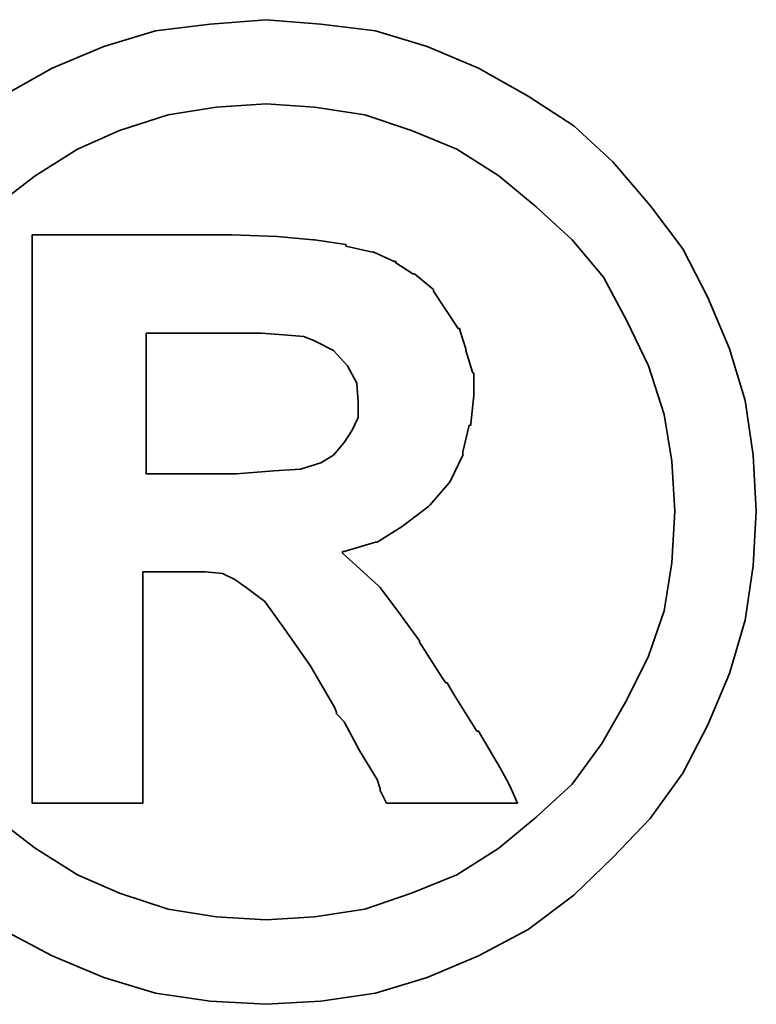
# Model space of a CAD drawing. Header units: inches. Extents: x 14 to 257, y 35 to 186.
# Tile 18 of 44: x 207.309 to 207.946, y 114.931 to 115.783. Entities that reach past the tile are written whole.
import ezdxf

# ---------------------------------------------------------------- set-up
doc = ezdxf.new("R2010")
doc.units = ezdxf.units.IN
doc.header["$LTSCALE"] = 0.25
doc.layers.add('DIM', color=4, linetype='Continuous')
doc.layers.add('layer 1', color=7, linetype='Continuous')

# ---------------------------------------------------------------- blocks, each defined once
blk = doc.blocks.new('TBI MOTION logo(完整正式版)')
at = {"layer": 'layer 1', "color": 22, "lineweight": 35}
for points, knots in [([(-91.89366, 20.43624), (-91.89366, 20.43624), (-91.91351, 20.77862), (-91.91351, 20.77862), (-91.91351, 20.77862), (-91.91351, 20.77862), (-91.96114, 21.11206), (-91.96114, 21.11206), (-91.96114, 21.11206), (-91.96114, 21.11206), (-92.05641, 21.42764), (-92.05641, 21.42764), (-92.05641, 21.42764), (-92.05641, 21.42764), (-92.18939, 21.74124), (-92.18939, 21.74124), (-92.18939, 21.74124), (-92.18939, 21.74124), (-92.34222, 22.03697), (-92.34222, 22.03697), (-92.34222, 22.03697), (-92.34222, 22.03697), (-92.5407, 22.30294), (-92.5407, 22.30294), (-92.5407, 22.30294), (-92.5407, 22.30294), (-92.76895, 22.5689), (-92.76895, 22.5689), (-92.76895, 22.5689), (-92.76895, 22.5689), (-93.00713, 22.78921), (-93.00713, 22.78921), (-93.00713, 22.78921), (-93.00713, 22.78921), (-93.285, 22.96982), (-93.285, 22.96982), (-93.285, 22.96982), (-93.285, 22.96982), (-93.58867, 23.14051), (-93.58867, 23.14051), (-93.58867, 23.14051), (-93.58867, 23.14051), (-93.90227, 23.2735), (-93.90227, 23.2735), (-93.90227, 23.2735), (-93.90227, 23.2735), (-94.21785, 23.36877), (-94.21785, 23.36877), (-94.21785, 23.36877), (-94.21785, 23.36877), (-94.55129, 23.40846), (-94.55129, 23.40846), (-94.55129, 23.40846), (-94.55129, 23.40846), (-94.88474, 23.43625), (-94.88474, 23.43625), (-94.88474, 23.43625), (-94.88474, 23.43625), (-95.22612, 23.40846), (-95.22612, 23.40846), (-95.22612, 23.40846), (-95.22612, 23.40846), (-95.55956, 23.36877), (-95.55956, 23.36877), (-95.55956, 23.36877), (-95.55956, 23.36877), (-95.87515, 23.2735), (-95.87515, 23.2735), (-95.87515, 23.2735), (-95.87515, 23.2735), (-96.18973, 23.14051), (-96.18973, 23.14051), (-96.18973, 23.14051), (-96.18973, 23.14051), (-96.4944, 22.96982), (-96.4944, 22.96982), (-96.4944, 22.96982), (-96.4944, 22.96982), (-96.77028, 22.78921), (-96.77028, 22.78921), (-96.77028, 22.78921), (-96.77028, 22.78921), (-97.00846, 22.5689), (-97.00846, 22.5689), (-97.00846, 22.5689), (-97.00846, 22.5689), (-97.23671, 22.30294), (-97.23671, 22.30294), (-97.23671, 22.30294), (-97.23671, 22.30294), (-97.43618, 22.03697), (-97.43618, 22.03697), (-97.43618, 22.03697), (-97.43618, 22.03697), (-97.58901, 21.74124), (-97.58901, 21.74124), (-97.58901, 21.74124), (-97.58901, 21.74124), (-97.72298, 21.42764), (-97.72298, 21.42764), (-97.72298, 21.42764), (-97.72298, 21.42764), (-97.81825, 21.11206), (-97.81825, 21.11206), (-97.81825, 21.11206), (-97.81825, 21.11206), (-97.86589, 20.77862), (-97.86589, 20.77862), (-97.86589, 20.77862), (-97.86589, 20.77862), (-97.88375, 20.43624), (-97.88375, 20.43624), (-97.88375, 20.43624), (-97.88375, 20.43624), (-97.86589, 20.1028), (-97.86589, 20.1028), (-97.86589, 20.1028), (-97.86589, 20.1028), (-97.81825, 19.77035), (-97.81825, 19.77035), (-97.81825, 19.77035), (-97.81825, 19.77035), (-97.72298, 19.44583), (-97.72298, 19.44583), (-97.72298, 19.44583), (-97.72298, 19.44583), (-97.58901, 19.13224), (-97.58901, 19.13224), (-97.58901, 19.13224), (-97.58901, 19.13224), (-97.43618, 18.83749), (-97.43618, 18.83749), (-97.43618, 18.83749), (-97.43618, 18.83749), (-97.23671, 18.55963), (-97.23671, 18.55963), (-97.23671, 18.55963), (-97.23671, 18.55963), (-97.00846, 18.32145), (-97.00846, 18.32145), (-97.00846, 18.32145), (-97.00846, 18.32145), (-96.77028, 18.0932), (-96.77028, 18.0932), (-96.77028, 18.0932), (-96.77028, 18.0932), (-96.4944, 17.88381), (-96.4944, 17.88381), (-96.4944, 17.88381), (-96.4944, 17.88381), (-96.18973, 17.72205), (-96.18973, 17.72205), (-96.18973, 17.72205), (-96.18973, 17.72205), (-95.87515, 17.58906), (-95.87515, 17.58906), (-95.87515, 17.58906), (-95.87515, 17.58906), (-95.55956, 17.4938), (-95.55956, 17.4938), (-95.55956, 17.4938), (-95.55956, 17.4938), (-95.22612, 17.44616), (-95.22612, 17.44616), (-95.22612, 17.44616), (-95.22612, 17.44616), (-94.88474, 17.42631), (-94.88474, 17.42631), (-94.88474, 17.42631), (-94.88474, 17.42631), (-94.55129, 17.44616), (-94.55129, 17.44616), (-94.55129, 17.44616), (-94.55129, 17.44616), (-94.21785, 17.4938), (-94.21785, 17.4938), (-94.21785, 17.4938), (-94.21785, 17.4938), (-93.90227, 17.58906), (-93.90227, 17.58906), (-93.90227, 17.58906), (-93.90227, 17.58906), (-93.58867, 17.72205), (-93.58867, 17.72205), (-93.58867, 17.72205), (-93.58867, 17.72205), (-93.285, 17.88381), (-93.285, 17.88381), (-93.285, 17.88381), (-93.285, 17.88381), (-93.00713, 18.0932), (-93.00713, 18.0932), (-93.00713, 18.0932), (-93.00713, 18.0932), (-92.76895, 18.32145), (-92.76895, 18.32145), (-92.76895, 18.32145), (-92.76895, 18.32145), (-92.5407, 18.55963), (-92.5407, 18.55963), (-92.5407, 18.55963), (-92.5407, 18.55963), (-92.34222, 18.83749), (-92.34222, 18.83749), (-92.34222, 18.83749), (-92.34222, 18.83749), (-92.18939, 19.13224), (-92.18939, 19.13224), (-92.18939, 19.13224), (-92.18939, 19.13224), (-92.05641, 19.44583), (-92.05641, 19.44583), (-92.05641, 19.44583), (-92.05641, 19.44583), (-91.96114, 19.77035), (-91.96114, 19.77035), (-91.96114, 19.77035), (-91.96114, 19.77035), (-91.91351, 20.1028), (-91.91351, 20.1028), (-91.91351, 20.1028), (-91.91351, 20.1028), (-91.89366, 20.43624), (-91.89366, 20.43624)], [0, 0, 0, 0, 0.0178571, 0.0178571, 0.0178571, 0.0178571, 0.0357143, 0.0357143, 0.0357143, 0.0357143, 0.0535714, 0.0535714, 0.0535714, 0.0535714, 0.0714286, 0.0714286, 0.0714286, 0.0714286, 0.0892857, 0.0892857, 0.0892857, 0.0892857, 0.1071429, 0.1071429, 0.1071429, 0.1071429, 0.125, 0.125, 0.125, 0.125, 0.1428571, 0.1428571, 0.1428571, 0.1428571, 0.1607143, 0.1607143, 0.1607143, 0.1607143, 0.1785714, 0.1785714, 0.1785714, 0.1785714, 0.1964286, 0.1964286, 0.1964286, 0.1964286, 0.2142857, 0.2142857, 0.2142857, 0.2142857, 0.2321429, 0.2321429, 0.2321429, 0.2321429, 0.25, 0.25, 0.25, 0.25, 0.2678571, 0.2678571, 0.2678571, 0.2678571, 0.2857143, 0.2857143, 0.2857143, 0.2857143, 0.3035714, 0.3035714, 0.3035714, 0.3035714, 0.3214286, 0.3214286, 0.3214286, 0.3214286, 0.3392857, 0.3392857, 0.3392857, 0.3392857, 0.3571429, 0.3571429, 0.3571429, 0.3571429, 0.375, 0.375, 0.375, 0.375, 0.3928571, 0.3928571, 0.3928571, 0.3928571, 0.4107143, 0.4107143, 0.4107143, 0.4107143, 0.4285714, 0.4285714, 0.4285714, 0.4285714, 0.4464286, 0.4464286, 0.4464286, 0.4464286, 0.4642857, 0.4642857, 0.4642857, 0.4642857, 0.4821429, 0.4821429, 0.4821429, 0.4821429, 0.5, 0.5, 0.5, 0.5, 0.5178571, 0.5178571, 0.5178571, 0.5178571, 0.5357143, 0.5357143, 0.5357143, 0.5357143, 0.5535714, 0.5535714, 0.5535714, 0.5535714, 0.5714286, 0.5714286, 0.5714286, 0.5714286, 0.5892857, 0.5892857, 0.5892857, 0.5892857, 0.6071429, 0.6071429, 0.6071429, 0.6071429, 0.625, 0.625, 0.625, 0.625, 0.6428571, 0.6428571, 0.6428571, 0.6428571, 0.6607143, 0.6607143, 0.6607143, 0.6607143, 0.6785714, 0.6785714, 0.6785714, 0.6785714, 0.6964286, 0.6964286, 0.6964286, 0.6964286, 0.7142857, 0.7142857, 0.7142857, 0.7142857, 0.7321429, 0.7321429, 0.7321429, 0.7321429, 0.75, 0.75, 0.75, 0.75, 0.7678571, 0.7678571, 0.7678571, 0.7678571, 0.7857143, 0.7857143, 0.7857143, 0.7857143, 0.8035714, 0.8035714, 0.8035714, 0.8035714, 0.8214286, 0.8214286, 0.8214286, 0.8214286, 0.8392857, 0.8392857, 0.8392857, 0.8392857, 0.8571429, 0.8571429, 0.8571429, 0.8571429, 0.875, 0.875, 0.875, 0.875, 0.8928571, 0.8928571, 0.8928571, 0.8928571, 0.9107143, 0.9107143, 0.9107143, 0.9107143, 0.9285714, 0.9285714, 0.9285714, 0.9285714, 0.9464286, 0.9464286, 0.9464286, 0.9464286, 0.9642857, 0.9642857, 0.9642857, 0.9642857, 0.9821429, 0.9821429, 0.9821429, 0.9821429, 1, 1, 1, 1]), ([(-92.38986, 20.43624), (-92.38986, 20.43624), (-92.40871, 20.74091), (-92.40871, 20.74091), (-92.40871, 20.74091), (-92.40871, 20.74091), (-92.45536, 21.02672), (-92.45536, 21.02672), (-92.45536, 21.02672), (-92.45536, 21.02672), (-92.55063, 21.32245), (-92.55063, 21.32245), (-92.55063, 21.32245), (-92.55063, 21.32245), (-92.68361, 21.59833), (-92.68361, 21.59833), (-92.68361, 21.59833), (-92.68361, 21.59833), (-92.82651, 21.86429), (-92.82651, 21.86429), (-92.82651, 21.86429), (-92.82651, 21.86429), (-93.01705, 22.09255), (-93.01705, 22.09255), (-93.01705, 22.09255), (-93.01705, 22.09255), (-93.23736, 22.29301), (-93.23736, 22.29301), (-93.23736, 22.29301), (-93.23736, 22.29301), (-93.46561, 22.48355), (-93.46561, 22.48355), (-93.46561, 22.48355), (-93.46561, 22.48355), (-93.72165, 22.6463), (-93.72165, 22.6463), (-93.72165, 22.6463), (-93.72165, 22.6463), (-93.99754, 22.75944), (-93.99754, 22.75944), (-93.99754, 22.75944), (-93.99754, 22.75944), (-94.28335, 22.85471), (-94.28335, 22.85471), (-94.28335, 22.85471), (-94.28335, 22.85471), (-94.589, 22.90234), (-94.589, 22.90234), (-94.589, 22.90234), (-94.589, 22.90234), (-94.88474, 22.92219), (-94.88474, 22.92219), (-94.88474, 22.92219), (-94.88474, 22.92219), (-95.1894, 22.90234), (-95.1894, 22.90234), (-95.1894, 22.90234), (-95.1894, 22.90234), (-95.48315, 22.85471), (-95.48315, 22.85471), (-95.48315, 22.85471), (-95.48315, 22.85471), (-95.77988, 22.75944), (-95.77988, 22.75944), (-95.77988, 22.75944), (-95.77988, 22.75944), (-96.03691, 22.6463), (-96.03691, 22.6463), (-96.03691, 22.6463), (-96.03691, 22.6463), (-96.29394, 22.48355), (-96.29394, 22.48355), (-96.29394, 22.48355), (-96.29394, 22.48355), (-96.54203, 22.29301), (-96.54203, 22.29301), (-96.54203, 22.29301), (-96.54203, 22.29301), (-96.75937, 22.09255), (-96.75937, 22.09255), (-96.75937, 22.09255), (-96.75937, 22.09255), (-96.9509, 21.86429), (-96.9509, 21.86429), (-96.9509, 21.86429), (-96.9509, 21.86429), (-97.0938, 21.59833), (-97.0938, 21.59833), (-97.0938, 21.59833), (-97.0938, 21.59833), (-97.21686, 21.32245), (-97.21686, 21.32245), (-97.21686, 21.32245), (-97.21686, 21.32245), (-97.32206, 21.02672), (-97.32206, 21.02672), (-97.32206, 21.02672), (-97.32206, 21.02672), (-97.36076, 20.74091), (-97.36076, 20.74091), (-97.36076, 20.74091), (-97.36076, 20.74091), (-97.37961, 20.43624), (-97.37961, 20.43624), (-97.37961, 20.43624), (-97.37961, 20.43624), (-97.36076, 20.12165), (-97.36076, 20.12165), (-97.36076, 20.12165), (-97.36076, 20.12165), (-97.32206, 19.82791), (-97.32206, 19.82791), (-97.32206, 19.82791), (-97.32206, 19.82791), (-97.21686, 19.55102), (-97.21686, 19.55102), (-97.21686, 19.55102), (-97.21686, 19.55102), (-97.0938, 19.28407), (-97.0938, 19.28407), (-97.0938, 19.28407), (-97.0938, 19.28407), (-96.94098, 19.01811), (-96.94098, 19.01811), (-96.94098, 19.01811), (-96.94098, 19.01811), (-96.75937, 18.77001), (-96.75937, 18.77001), (-96.75937, 18.77001), (-96.75937, 18.77001), (-96.54203, 18.56955), (-96.54203, 18.56955), (-96.54203, 18.56955), (-96.54203, 18.56955), (-96.29394, 18.37901), (-96.29394, 18.37901), (-96.29394, 18.37901), (-96.29394, 18.37901), (-96.03691, 18.21725), (-96.03691, 18.21725), (-96.03691, 18.21725), (-96.03691, 18.21725), (-95.77988, 18.10412), (-95.77988, 18.10412), (-95.77988, 18.10412), (-95.77988, 18.10412), (-95.48315, 18.00786), (-95.48315, 18.00786), (-95.48315, 18.00786), (-95.48315, 18.00786), (-95.1894, 17.96022), (-95.1894, 17.96022), (-95.1894, 17.96022), (-95.1894, 17.96022), (-94.88474, 17.94137), (-94.88474, 17.94137), (-94.88474, 17.94137), (-94.88474, 17.94137), (-94.589, 17.96022), (-94.589, 17.96022), (-94.589, 17.96022), (-94.589, 17.96022), (-94.28335, 18.00786), (-94.28335, 18.00786), (-94.28335, 18.00786), (-94.28335, 18.00786), (-93.99754, 18.10412), (-93.99754, 18.10412), (-93.99754, 18.10412), (-93.99754, 18.10412), (-93.72165, 18.21725), (-93.72165, 18.21725), (-93.72165, 18.21725), (-93.72165, 18.21725), (-93.46561, 18.37901), (-93.46561, 18.37901), (-93.46561, 18.37901), (-93.46561, 18.37901), (-93.23736, 18.56955), (-93.23736, 18.56955), (-93.23736, 18.56955), (-93.23736, 18.56955), (-93.01705, 18.77001), (-93.01705, 18.77001), (-93.01705, 18.77001), (-93.01705, 18.77001), (-92.83644, 19.01811), (-92.83644, 19.01811), (-92.83644, 19.01811), (-92.83644, 19.01811), (-92.68361, 19.28407), (-92.68361, 19.28407), (-92.68361, 19.28407), (-92.68361, 19.28407), (-92.55063, 19.55102), (-92.55063, 19.55102), (-92.55063, 19.55102), (-92.55063, 19.55102), (-92.45536, 19.82791), (-92.45536, 19.82791), (-92.45536, 19.82791), (-92.45536, 19.82791), (-92.40871, 20.12165), (-92.40871, 20.12165), (-92.40871, 20.12165), (-92.40871, 20.12165), (-92.38986, 20.43624), (-92.38986, 20.43624)], [0, 0, 0, 0, 0.0192308, 0.0192308, 0.0192308, 0.0192308, 0.0384615, 0.0384615, 0.0384615, 0.0384615, 0.0576923, 0.0576923, 0.0576923, 0.0576923, 0.0769231, 0.0769231, 0.0769231, 0.0769231, 0.0961538, 0.0961538, 0.0961538, 0.0961538, 0.1153846, 0.1153846, 0.1153846, 0.1153846, 0.1346154, 0.1346154, 0.1346154, 0.1346154, 0.1538462, 0.1538462, 0.1538462, 0.1538462, 0.1730769, 0.1730769, 0.1730769, 0.1730769, 0.1923077, 0.1923077, 0.1923077, 0.1923077, 0.2115385, 0.2115385, 0.2115385, 0.2115385, 0.2307692, 0.2307692, 0.2307692, 0.2307692, 0.25, 0.25, 0.25, 0.25, 0.2692308, 0.2692308, 0.2692308, 0.2692308, 0.2884615, 0.2884615, 0.2884615, 0.2884615, 0.3076923, 0.3076923, 0.3076923, 0.3076923, 0.3269231, 0.3269231, 0.3269231, 0.3269231, 0.3461538, 0.3461538, 0.3461538, 0.3461538, 0.3653846, 0.3653846, 0.3653846, 0.3653846, 0.3846154, 0.3846154, 0.3846154, 0.3846154, 0.4038462, 0.4038462, 0.4038462, 0.4038462, 0.4230769, 0.4230769, 0.4230769, 0.4230769, 0.4423077, 0.4423077, 0.4423077, 0.4423077, 0.4615385, 0.4615385, 0.4615385, 0.4615385, 0.4807692, 0.4807692, 0.4807692, 0.4807692, 0.5, 0.5, 0.5, 0.5, 0.5192308, 0.5192308, 0.5192308, 0.5192308, 0.5384615, 0.5384615, 0.5384615, 0.5384615, 0.5576923, 0.5576923, 0.5576923, 0.5576923, 0.5769231, 0.5769231, 0.5769231, 0.5769231, 0.5961538, 0.5961538, 0.5961538, 0.5961538, 0.6153846, 0.6153846, 0.6153846, 0.6153846, 0.6346154, 0.6346154, 0.6346154, 0.6346154, 0.6538462, 0.6538462, 0.6538462, 0.6538462, 0.6730769, 0.6730769, 0.6730769, 0.6730769, 0.6923077, 0.6923077, 0.6923077, 0.6923077, 0.7115385, 0.7115385, 0.7115385, 0.7115385, 0.7307692, 0.7307692, 0.7307692, 0.7307692, 0.75, 0.75, 0.75, 0.75, 0.7692308, 0.7692308, 0.7692308, 0.7692308, 0.7884615, 0.7884615, 0.7884615, 0.7884615, 0.8076923, 0.8076923, 0.8076923, 0.8076923, 0.8269231, 0.8269231, 0.8269231, 0.8269231, 0.8461538, 0.8461538, 0.8461538, 0.8461538, 0.8653846, 0.8653846, 0.8653846, 0.8653846, 0.8846154, 0.8846154, 0.8846154, 0.8846154, 0.9038462, 0.9038462, 0.9038462, 0.9038462, 0.9230769, 0.9230769, 0.9230769, 0.9230769, 0.9423077, 0.9423077, 0.9423077, 0.9423077, 0.9615385, 0.9615385, 0.9615385, 0.9615385, 0.9807692, 0.9807692, 0.9807692, 0.9807692, 1, 1, 1, 1]), ([(-96.31279, 18.7323), (-96.31279, 18.7323), (-96.31279, 18.77001), (-96.31279, 18.77001), (-96.31279, 18.77001), (-96.31279, 18.77001), (-96.31279, 18.87422), (-96.31279, 18.87422), (-96.31279, 18.87422), (-96.31279, 18.87422), (-96.31279, 19.04689), (-96.31279, 19.04689), (-96.31279, 19.04689), (-96.31279, 19.04689), (-96.31279, 19.25529), (-96.31279, 19.25529), (-96.31279, 19.25529), (-96.31279, 19.25529), (-96.31279, 19.5024), (-96.31279, 19.5024), (-96.31279, 19.5024), (-96.31279, 19.5024), (-96.31279, 19.77035), (-96.31279, 19.77035), (-96.31279, 19.77035), (-96.31279, 19.77035), (-96.31279, 20.37868), (-96.31279, 20.37868), (-96.31279, 20.37868), (-96.31279, 20.37868), (-96.31279, 20.98801), (-96.31279, 20.98801), (-96.31279, 20.98801), (-96.31279, 20.98801), (-96.31279, 21.27482), (-96.31279, 21.27482), (-96.31279, 21.27482), (-96.31279, 21.27482), (-96.31279, 21.52291), (-96.31279, 21.52291), (-96.31279, 21.52291), (-96.31279, 21.52291), (-96.31279, 21.75017), (-96.31279, 21.75017), (-96.31279, 21.75017), (-96.31279, 21.75017), (-96.31279, 21.90399), (-96.31279, 21.90399), (-96.31279, 21.90399), (-96.31279, 21.90399), (-96.31279, 22.0072), (-96.31279, 22.0072), (-96.31279, 22.0072), (-96.31279, 22.0072), (-96.31279, 22.04689), (-96.31279, 22.04689), (-96.31279, 22.04689), (-96.31279, 22.04689), (-96.31279, 22.12232), (-96.31279, 22.12232), (-96.31279, 22.12232), (-96.31279, 22.12232), (-96.2463, 22.12232), (-96.2463, 22.12232), (-96.2463, 22.12232), (-96.2463, 22.12232), (-96.22645, 22.12232), (-96.22645, 22.12232), (-96.22645, 22.12232), (-96.22645, 22.12232), (-96.18973, 22.12232), (-96.18973, 22.12232), (-96.18973, 22.12232), (-96.18973, 22.12232), (-96.05576, 22.12232), (-96.05576, 22.12232), (-96.05576, 22.12232), (-96.05576, 22.12232), (-95.87515, 22.12232), (-95.87515, 22.12232), (-95.87515, 22.12232), (-95.87515, 22.12232), (-95.66476, 22.12232), (-95.66476, 22.12232), (-95.66476, 22.12232), (-95.66476, 22.12232), (-95.44643, 22.12232), (-95.44643, 22.12232), (-95.44643, 22.12232), (-95.44643, 22.12232), (-95.27375, 22.12232), (-95.27375, 22.12232), (-95.27375, 22.12232), (-95.27375, 22.12232), (-95.15963, 22.12232), (-95.15963, 22.12232), (-95.15963, 22.12232), (-95.15963, 22.12232), (-95.12291, 22.12232), (-95.12291, 22.12232), (-95.12291, 22.12232), (-95.12291, 22.12232), (-95.10306, 22.12232), (-95.10306, 22.12232), (-95.10306, 22.12232), (-95.10306, 22.12232), (-95.09314, 22.12232), (-95.09314, 22.12232), (-95.09314, 22.12232), (-95.09314, 22.12232), (-94.81725, 22.1124), (-94.81725, 22.1124), (-94.81725, 22.1124), (-94.81725, 22.1124), (-94.59893, 22.09255), (-94.59893, 22.09255), (-94.59893, 22.09255), (-94.59893, 22.09255), (-94.589, 22.09255), (-94.589, 22.09255), (-94.589, 22.09255), (-94.589, 22.09255), (-94.39846, 22.06476), (-94.39846, 22.06476), (-94.39846, 22.06476), (-94.39846, 22.06476), (-94.39846, 22.05483), (-94.39846, 22.05483), (-94.39846, 22.05483), (-94.39846, 22.05483), (-94.23571, 22.01713), (-94.23571, 22.01713), (-94.23571, 22.01713), (-94.23571, 22.01713), (-94.22777, 22.01713), (-94.22777, 22.01713), (-94.22777, 22.01713), (-94.22777, 22.01713), (-94.10273, 21.96056), (-94.10273, 21.96056), (-94.10273, 21.96056), (-94.10273, 21.96056), (-94.09281, 21.96056), (-94.09281, 21.96056), (-94.09281, 21.96056), (-94.09281, 21.96056), (-94.09281, 21.95162), (-94.09281, 21.95162), (-94.09281, 21.95162), (-94.09281, 21.95162), (-93.9896, 21.88415), (-93.9896, 21.88415), (-93.9896, 21.88415), (-93.9896, 21.88415), (-93.97868, 21.88415), (-93.97868, 21.88415), (-93.97868, 21.88415), (-93.97868, 21.88415), (-93.87448, 21.79781), (-93.87448, 21.79781), (-93.87448, 21.79781), (-93.87448, 21.79781), (-93.86456, 21.78888), (-93.86456, 21.78888), (-93.86456, 21.78888), (-93.86456, 21.78888), (-93.86456, 21.77895), (-93.86456, 21.77895), (-93.86456, 21.77895), (-93.86456, 21.77895), (-93.78913, 21.66483), (-93.78913, 21.66483), (-93.78913, 21.66483), (-93.78913, 21.66483), (-93.71371, 21.5507), (-93.71371, 21.5507), (-93.71371, 21.5507), (-93.71371, 21.5507), (-93.7028, 21.5507), (-93.7028, 21.5507), (-93.7028, 21.5507), (-93.7028, 21.5507), (-93.7028, 21.54078), (-93.7028, 21.54078), (-93.7028, 21.54078), (-93.7028, 21.54078), (-93.66608, 21.42764), (-93.66608, 21.42764), (-93.66608, 21.42764), (-93.66608, 21.42764), (-93.66608, 21.41772), (-93.66608, 21.41772), (-93.66608, 21.41772), (-93.66608, 21.41772), (-93.62638, 21.28474), (-93.62638, 21.28474), (-93.62638, 21.28474), (-93.62638, 21.28474), (-93.61844, 21.27482), (-93.61844, 21.27482), (-93.61844, 21.27482), (-93.61844, 21.27482), (-93.61844, 21.14977), (-93.61844, 21.14977), (-93.61844, 21.14977), (-93.61844, 21.14977), (-93.61844, 21.14183), (-93.61844, 21.14183), (-93.61844, 21.14183), (-93.61844, 21.14183), (-93.6363, 20.96915), (-93.6363, 20.96915), (-93.6363, 20.96915), (-93.6363, 20.96915), (-93.6363, 20.96122), (-93.6363, 20.96122), (-93.6363, 20.96122), (-93.6363, 20.96122), (-93.64623, 20.96122), (-93.64623, 20.96122), (-93.64623, 20.96122), (-93.64623, 20.96122), (-93.68493, 20.79847), (-93.68493, 20.79847), (-93.68493, 20.79847), (-93.68493, 20.79847), (-93.68493, 20.78854), (-93.68493, 20.78854), (-93.68493, 20.78854), (-93.68493, 20.78854), (-93.68493, 20.77862), (-93.68493, 20.77862), (-93.68493, 20.77862), (-93.68493, 20.77862), (-93.76135, 20.61785), (-93.76135, 20.61785), (-93.76135, 20.61785), (-93.76135, 20.61785), (-93.76929, 20.60693), (-93.76929, 20.60693), (-93.76929, 20.60693), (-93.76929, 20.60693), (-93.8844, 20.47495), (-93.8844, 20.47495), (-93.8844, 20.47495), (-93.8844, 20.47495), (-93.89433, 20.46502), (-93.89433, 20.46502), (-93.89433, 20.46502), (-93.89433, 20.46502), (-94.04517, 20.34991), (-94.04517, 20.34991), (-94.04517, 20.34991), (-94.04517, 20.34991), (-94.05509, 20.34197), (-94.05509, 20.34197), (-94.05509, 20.34197), (-94.05509, 20.34197), (-94.20792, 20.2467), (-94.20792, 20.2467), (-94.20792, 20.2467), (-94.20792, 20.2467), (-94.21785, 20.2467), (-94.21785, 20.2467), (-94.21785, 20.2467), (-94.21785, 20.2467), (-94.40839, 20.18913), (-94.40839, 20.18913), (-94.40839, 20.18913), (-94.40839, 20.18913), (-94.41831, 20.18913), (-94.41831, 20.18913), (-94.41831, 20.18913), (-94.41831, 20.18913), (-94.41831, 20.17921), (-94.41831, 20.17921), (-94.41831, 20.17921), (-94.41831, 20.17921), (-94.31312, 20.08394), (-94.31312, 20.08394), (-94.31312, 20.08394), (-94.31312, 20.08394), (-94.198, 19.97875), (-94.198, 19.97875), (-94.198, 19.97875), (-94.198, 19.97875), (-94.18907, 19.97081), (-94.18907, 19.97081), (-94.18907, 19.97081), (-94.18907, 19.97081), (-94.07494, 19.81798), (-94.07494, 19.81798), (-94.07494, 19.81798), (-94.07494, 19.81798), (-93.9499, 19.6453), (-93.9499, 19.6453), (-93.9499, 19.6453), (-93.9499, 19.6453), (-93.9499, 19.63736), (-93.9499, 19.63736), (-93.9499, 19.63736), (-93.9499, 19.63736), (-93.80799, 19.41705), (-93.80799, 19.41705), (-93.80799, 19.41705), (-93.80799, 19.41705), (-93.78913, 19.38828), (-93.78913, 19.38828), (-93.78913, 19.38828), (-93.78913, 19.38828), (-93.77921, 19.38828), (-93.77921, 19.38828), (-93.77921, 19.38828), (-93.77921, 19.38828), (-93.7415, 19.32178), (-93.7415, 19.32178), (-93.7415, 19.32178), (-93.7415, 19.32178), (-93.59859, 19.09353), (-93.59859, 19.09353), (-93.59859, 19.09353), (-93.59859, 19.09353), (-93.58867, 19.09353), (-93.58867, 19.09353), (-93.58867, 19.09353), (-93.58867, 19.09353), (-93.45569, 18.86528), (-93.45569, 18.86528), (-93.45569, 18.86528), (-93.45569, 18.86528), (-93.41798, 18.7978), (-93.41798, 18.7978), (-93.41798, 18.7978), (-93.41798, 18.7978), (-93.39813, 18.76009), (-93.39813, 18.76009), (-93.39813, 18.76009), (-93.39813, 18.76009), (-93.3505, 18.6549), (-93.3505, 18.6549), (-93.3505, 18.6549), (-93.3505, 18.6549), (-93.45569, 18.6549), (-93.45569, 18.6549), (-93.45569, 18.6549), (-93.45569, 18.6549), (-93.47454, 18.6549), (-93.47454, 18.6549), (-93.47454, 18.6549), (-93.47454, 18.6549), (-93.56088, 18.6549), (-93.56088, 18.6549), (-93.56088, 18.6549), (-93.56088, 18.6549), (-93.78913, 18.6549), (-93.78913, 18.6549), (-93.78913, 18.6549), (-93.78913, 18.6549), (-94.01738, 18.6549), (-94.01738, 18.6549), (-94.01738, 18.6549), (-94.01738, 18.6549), (-94.09281, 18.6549), (-94.09281, 18.6549), (-94.09281, 18.6549), (-94.09281, 18.6549), (-94.11265, 18.6549), (-94.11265, 18.6549), (-94.11265, 18.6549), (-94.11265, 18.6549), (-94.15036, 18.6549), (-94.15036, 18.6549), (-94.15036, 18.6549), (-94.15036, 18.6549), (-94.17021, 18.69459), (-94.17021, 18.69459), (-94.17021, 18.69459), (-94.17021, 18.69459), (-94.18907, 18.7323), (-94.18907, 18.7323), (-94.18907, 18.7323), (-94.18907, 18.7323), (-94.18907, 18.74223), (-94.18907, 18.74223), (-94.18907, 18.74223), (-94.18907, 18.74223), (-94.20792, 18.7978), (-94.20792, 18.7978), (-94.20792, 18.7978), (-94.20792, 18.7978), (-94.31312, 18.97048), (-94.31312, 18.97048), (-94.31312, 18.97048), (-94.31312, 18.97048), (-94.40839, 19.1501), (-94.40839, 19.1501), (-94.40839, 19.1501), (-94.40839, 19.1501), (-94.4461, 19.1888), (-94.4461, 19.1888), (-94.4461, 19.1888), (-94.4461, 19.1888), (-94.45602, 19.19873), (-94.45602, 19.19873), (-94.45602, 19.19873), (-94.45602, 19.19873), (-94.45602, 19.20766), (-94.45602, 19.20766), (-94.45602, 19.20766), (-94.45602, 19.20766), (-94.46595, 19.23644), (-94.46595, 19.23644), (-94.46595, 19.23644), (-94.46595, 19.23644), (-94.61679, 19.49347), (-94.61679, 19.49347), (-94.61679, 19.49347), (-94.61679, 19.49347), (-94.76962, 19.7118), (-94.76962, 19.7118), (-94.76962, 19.7118), (-94.76962, 19.7118), (-94.89268, 19.88447), (-94.89268, 19.88447), (-94.89268, 19.88447), (-94.89268, 19.88447), (-95.00779, 19.97081), (-95.00779, 19.97081), (-95.00779, 19.97081), (-95.00779, 19.97081), (-95.07528, 20.01845), (-95.07528, 20.01845), (-95.07528, 20.01845), (-95.07528, 20.01845), (-95.1507, 20.05616), (-95.1507, 20.05616), (-95.1507, 20.05616), (-95.1507, 20.05616), (-95.2549, 20.06608), (-95.2549, 20.06608), (-95.2549, 20.06608), (-95.2549, 20.06608), (-95.38887, 20.06608), (-95.38887, 20.06608), (-95.38887, 20.06608), (-95.38887, 20.06608), (-95.40872, 20.06608), (-95.40872, 20.06608), (-95.40872, 20.06608), (-95.40872, 20.06608), (-95.42658, 20.06608), (-95.42658, 20.06608), (-95.42658, 20.06608), (-95.42658, 20.06608), (-95.5417, 20.06608), (-95.5417, 20.06608), (-95.5417, 20.06608), (-95.5417, 20.06608), (-95.63697, 20.06608), (-95.63697, 20.06608), (-95.63697, 20.06608), (-95.63697, 20.06608), (-95.63697, 19.99761), (-95.63697, 19.99761), (-95.63697, 19.99761), (-95.63697, 19.99761), (-95.63697, 19.92318), (-95.63697, 19.92318), (-95.63697, 19.92318), (-95.63697, 19.92318), (-95.63697, 19.69294), (-95.63697, 19.69294), (-95.63697, 19.69294), (-95.63697, 19.69294), (-95.63697, 19.44583), (-95.63697, 19.44583), (-95.63697, 19.44583), (-95.63697, 19.44583), (-95.63697, 19.17888), (-95.63697, 19.17888), (-95.63697, 19.17888), (-95.63697, 19.17888), (-95.63697, 18.96055), (-95.63697, 18.96055), (-95.63697, 18.96055), (-95.63697, 18.96055), (-95.63697, 18.87422), (-95.63697, 18.87422), (-95.63697, 18.87422), (-95.63697, 18.87422), (-95.63697, 18.80773), (-95.63697, 18.80773), (-95.63697, 18.80773), (-95.63697, 18.80773), (-95.63697, 18.75017), (-95.63697, 18.75017), (-95.63697, 18.75017), (-95.63697, 18.75017), (-95.63697, 18.7323), (-95.63697, 18.7323), (-95.63697, 18.7323), (-95.63697, 18.7323), (-95.63697, 18.6549), (-95.63697, 18.6549), (-95.63697, 18.6549), (-95.63697, 18.6549), (-95.70247, 18.6549), (-95.70247, 18.6549), (-95.70247, 18.6549), (-95.70247, 18.6549), (-95.72232, 18.6549), (-95.72232, 18.6549), (-95.72232, 18.6549), (-95.72232, 18.6549), (-95.77988, 18.6549), (-95.77988, 18.6549), (-95.77988, 18.6549), (-95.77988, 18.6549), (-95.97835, 18.6549), (-95.97835, 18.6549), (-95.97835, 18.6549), (-95.97835, 18.6549), (-96.15103, 18.6549), (-96.15103, 18.6549), (-96.15103, 18.6549), (-96.15103, 18.6549), (-96.2076, 18.6549), (-96.2076, 18.6549), (-96.2076, 18.6549), (-96.2076, 18.6549), (-96.2463, 18.6549), (-96.2463, 18.6549), (-96.2463, 18.6549), (-96.2463, 18.6549), (-96.31279, 18.6549), (-96.31279, 18.6549), (-96.31279, 18.6549), (-96.31279, 18.6549), (-96.31279, 18.7323), (-96.31279, 18.7323)], [0, 0, 0, 0, 0.0074074, 0.0074074, 0.0074074, 0.0074074, 0.0148148, 0.0148148, 0.0148148, 0.0148148, 0.0222222, 0.0222222, 0.0222222, 0.0222222, 0.0296296, 0.0296296, 0.0296296, 0.0296296, 0.037037, 0.037037, 0.037037, 0.037037, 0.0444444, 0.0444444, 0.0444444, 0.0444444, 0.0518519, 0.0518519, 0.0518519, 0.0518519, 0.0592593, 0.0592593, 0.0592593, 0.0592593, 0.0666667, 0.0666667, 0.0666667, 0.0666667, 0.0740741, 0.0740741, 0.0740741, 0.0740741, 0.0814815, 0.0814815, 0.0814815, 0.0814815, 0.0888889, 0.0888889, 0.0888889, 0.0888889, 0.0962963, 0.0962963, 0.0962963, 0.0962963, 0.1037037, 0.1037037, 0.1037037, 0.1037037, 0.1111111, 0.1111111, 0.1111111, 0.1111111, 0.1185185, 0.1185185, 0.1185185, 0.1185185, 0.1259259, 0.1259259, 0.1259259, 0.1259259, 0.1333333, 0.1333333, 0.1333333, 0.1333333, 0.1407407, 0.1407407, 0.1407407, 0.1407407, 0.1481481, 0.1481481, 0.1481481, 0.1481481, 0.1555556, 0.1555556, 0.1555556, 0.1555556, 0.162963, 0.162963, 0.162963, 0.162963, 0.1703704, 0.1703704, 0.1703704, 0.1703704, 0.1777778, 0.1777778, 0.1777778, 0.1777778, 0.1851852, 0.1851852, 0.1851852, 0.1851852, 0.1925926, 0.1925926, 0.1925926, 0.1925926, 0.2, 0.2, 0.2, 0.2, 0.2074074, 0.2074074, 0.2074074, 0.2074074, 0.2148148, 0.2148148, 0.2148148, 0.2148148, 0.2222222, 0.2222222, 0.2222222, 0.2222222, 0.2296296, 0.2296296, 0.2296296, 0.2296296, 0.237037, 0.237037, 0.237037, 0.237037, 0.2444444, 0.2444444, 0.2444444, 0.2444444, 0.2518519, 0.2518519, 0.2518519, 0.2518519, 0.2592593, 0.2592593, 0.2592593, 0.2592593, 0.2666667, 0.2666667, 0.2666667, 0.2666667, 0.2740741, 0.2740741, 0.2740741, 0.2740741, 0.2814815, 0.2814815, 0.2814815, 0.2814815, 0.2888889, 0.2888889, 0.2888889, 0.2888889, 0.2962963, 0.2962963, 0.2962963, 0.2962963, 0.3037037, 0.3037037, 0.3037037, 0.3037037, 0.3111111, 0.3111111, 0.3111111, 0.3111111, 0.3185185, 0.3185185, 0.3185185, 0.3185185, 0.3259259, 0.3259259, 0.3259259, 0.3259259, 0.3333333, 0.3333333, 0.3333333, 0.3333333, 0.3407407, 0.3407407, 0.3407407, 0.3407407, 0.3481481, 0.3481481, 0.3481481, 0.3481481, 0.3555556, 0.3555556, 0.3555556, 0.3555556, 0.362963, 0.362963, 0.362963, 0.362963, 0.3703704, 0.3703704, 0.3703704, 0.3703704, 0.3777778, 0.3777778, 0.3777778, 0.3777778, 0.3851852, 0.3851852, 0.3851852, 0.3851852, 0.3925926, 0.3925926, 0.3925926, 0.3925926, 0.4, 0.4, 0.4, 0.4, 0.4074074, 0.4074074, 0.4074074, 0.4074074, 0.4148148, 0.4148148, 0.4148148, 0.4148148, 0.4222222, 0.4222222, 0.4222222, 0.4222222, 0.4296296, 0.4296296, 0.4296296, 0.4296296, 0.437037, 0.437037, 0.437037, 0.437037, 0.4444444, 0.4444444, 0.4444444, 0.4444444, 0.4518519, 0.4518519, 0.4518519, 0.4518519, 0.4592593, 0.4592593, 0.4592593, 0.4592593, 0.4666667, 0.4666667, 0.4666667, 0.4666667, 0.4740741, 0.4740741, 0.4740741, 0.4740741, 0.4814815, 0.4814815, 0.4814815, 0.4814815, 0.4888889, 0.4888889, 0.4888889, 0.4888889, 0.4962963, 0.4962963, 0.4962963, 0.4962963, 0.5037037, 0.5037037, 0.5037037, 0.5037037, 0.5111111, 0.5111111, 0.5111111, 0.5111111, 0.5185185, 0.5185185, 0.5185185, 0.5185185, 0.5259259, 0.5259259, 0.5259259, 0.5259259, 0.5333333, 0.5333333, 0.5333333, 0.5333333, 0.5407407, 0.5407407, 0.5407407, 0.5407407, 0.5481481, 0.5481481, 0.5481481, 0.5481481, 0.5555556, 0.5555556, 0.5555556, 0.5555556, 0.562963, 0.562963, 0.562963, 0.562963, 0.5703704, 0.5703704, 0.5703704, 0.5703704, 0.5777778, 0.5777778, 0.5777778, 0.5777778, 0.5851852, 0.5851852, 0.5851852, 0.5851852, 0.5925926, 0.5925926, 0.5925926, 0.5925926, 0.6, 0.6, 0.6, 0.6, 0.6074074, 0.6074074, 0.6074074, 0.6074074, 0.6148148, 0.6148148, 0.6148148, 0.6148148, 0.6222222, 0.6222222, 0.6222222, 0.6222222, 0.6296296, 0.6296296, 0.6296296, 0.6296296, 0.637037, 0.637037, 0.637037, 0.637037, 0.6444444, 0.6444444, 0.6444444, 0.6444444, 0.6518519, 0.6518519, 0.6518519, 0.6518519, 0.6592593, 0.6592593, 0.6592593, 0.6592593, 0.6666667, 0.6666667, 0.6666667, 0.6666667, 0.6740741, 0.6740741, 0.6740741, 0.6740741, 0.6814815, 0.6814815, 0.6814815, 0.6814815, 0.6888889, 0.6888889, 0.6888889, 0.6888889, 0.6962963, 0.6962963, 0.6962963, 0.6962963, 0.7037037, 0.7037037, 0.7037037, 0.7037037, 0.7111111, 0.7111111, 0.7111111, 0.7111111, 0.7185185, 0.7185185, 0.7185185, 0.7185185, 0.7259259, 0.7259259, 0.7259259, 0.7259259, 0.7333333, 0.7333333, 0.7333333, 0.7333333, 0.7407407, 0.7407407, 0.7407407, 0.7407407, 0.7481481, 0.7481481, 0.7481481, 0.7481481, 0.7555556, 0.7555556, 0.7555556, 0.7555556, 0.762963, 0.762963, 0.762963, 0.762963, 0.7703704, 0.7703704, 0.7703704, 0.7703704, 0.7777778, 0.7777778, 0.7777778, 0.7777778, 0.7851852, 0.7851852, 0.7851852, 0.7851852, 0.7925926, 0.7925926, 0.7925926, 0.7925926, 0.8, 0.8, 0.8, 0.8, 0.8074074, 0.8074074, 0.8074074, 0.8074074, 0.8148148, 0.8148148, 0.8148148, 0.8148148, 0.8222222, 0.8222222, 0.8222222, 0.8222222, 0.8296296, 0.8296296, 0.8296296, 0.8296296, 0.837037, 0.837037, 0.837037, 0.837037, 0.8444444, 0.8444444, 0.8444444, 0.8444444, 0.8518519, 0.8518519, 0.8518519, 0.8518519, 0.8592593, 0.8592593, 0.8592593, 0.8592593, 0.8666667, 0.8666667, 0.8666667, 0.8666667, 0.8740741, 0.8740741, 0.8740741, 0.8740741, 0.8814815, 0.8814815, 0.8814815, 0.8814815, 0.8888889, 0.8888889, 0.8888889, 0.8888889, 0.8962963, 0.8962963, 0.8962963, 0.8962963, 0.9037037, 0.9037037, 0.9037037, 0.9037037, 0.9111111, 0.9111111, 0.9111111, 0.9111111, 0.9185185, 0.9185185, 0.9185185, 0.9185185, 0.9259259, 0.9259259, 0.9259259, 0.9259259, 0.9333333, 0.9333333, 0.9333333, 0.9333333, 0.9407407, 0.9407407, 0.9407407, 0.9407407, 0.9481481, 0.9481481, 0.9481481, 0.9481481, 0.9555556, 0.9555556, 0.9555556, 0.9555556, 0.962963, 0.962963, 0.962963, 0.962963, 0.9703704, 0.9703704, 0.9703704, 0.9703704, 0.9777778, 0.9777778, 0.9777778, 0.9777778, 0.9851852, 0.9851852, 0.9851852, 0.9851852, 0.9925926, 0.9925926, 0.9925926, 0.9925926, 1, 1, 1, 1]), ([(-95.61712, 21.52291), (-95.61712, 21.52291), (-95.61712, 21.44551), (-95.61712, 21.44551), (-95.61712, 21.44551), (-95.61712, 21.44551), (-95.61712, 21.27482), (-95.61712, 21.27482), (-95.61712, 21.27482), (-95.61712, 21.27482), (-95.61712, 21.08328), (-95.61712, 21.08328), (-95.61712, 21.08328), (-95.61712, 21.08328), (-95.61712, 20.91358), (-95.61712, 20.91358), (-95.61712, 20.91358), (-95.61712, 20.91358), (-95.61712, 20.74091), (-95.61712, 20.74091), (-95.61712, 20.74091), (-95.61712, 20.74091), (-95.61712, 20.66449), (-95.61712, 20.66449), (-95.61712, 20.66449), (-95.61712, 20.66449), (-95.59926, 20.66449), (-95.59926, 20.66449), (-95.59926, 20.66449), (-95.59926, 20.66449), (-95.38887, 20.66449), (-95.38887, 20.66449), (-95.38887, 20.66449), (-95.38887, 20.66449), (-95.15963, 20.66449), (-95.15963, 20.66449), (-95.15963, 20.66449), (-95.15963, 20.66449), (-95.08421, 20.66449), (-95.08421, 20.66449), (-95.08421, 20.66449), (-95.08421, 20.66449), (-95.06535, 20.66449), (-95.06535, 20.66449), (-95.06535, 20.66449), (-95.06535, 20.66449), (-94.8371, 20.68335), (-94.8371, 20.68335), (-94.8371, 20.68335), (-94.8371, 20.68335), (-94.67435, 20.69327), (-94.67435, 20.69327), (-94.67435, 20.69327), (-94.67435, 20.69327), (-94.55129, 20.73098), (-94.55129, 20.73098), (-94.55129, 20.73098), (-94.55129, 20.73098), (-94.47389, 20.77862), (-94.47389, 20.77862), (-94.47389, 20.77862), (-94.47389, 20.77862), (-94.40839, 20.85503), (-94.40839, 20.85503), (-94.40839, 20.85503), (-94.40839, 20.85503), (-94.36075, 20.93145), (-94.36075, 20.93145), (-94.36075, 20.93145), (-94.36075, 20.93145), (-94.32304, 21.00885), (-94.32304, 21.00885), (-94.32304, 21.00885), (-94.32304, 21.00885), (-94.32304, 21.10214), (-94.32304, 21.10214), (-94.32304, 21.10214), (-94.32304, 21.10214), (-94.33098, 21.21726), (-94.33098, 21.21726), (-94.33098, 21.21726), (-94.33098, 21.21726), (-94.38854, 21.32245), (-94.38854, 21.32245), (-94.38854, 21.32245), (-94.38854, 21.32245), (-94.47389, 21.41772), (-94.47389, 21.41772), (-94.47389, 21.41772), (-94.47389, 21.41772), (-94.589, 21.47528), (-94.589, 21.47528), (-94.589, 21.47528), (-94.589, 21.47528), (-94.65549, 21.50306), (-94.65549, 21.50306), (-94.65549, 21.50306), (-94.65549, 21.50306), (-94.77954, 21.51299), (-94.77954, 21.51299), (-94.77954, 21.51299), (-94.77954, 21.51299), (-94.91252, 21.52291), (-94.91252, 21.52291), (-94.91252, 21.52291), (-94.91252, 21.52291), (-95.10306, 21.52291), (-95.10306, 21.52291), (-95.10306, 21.52291), (-95.10306, 21.52291), (-95.12291, 21.52291), (-95.12291, 21.52291), (-95.12291, 21.52291), (-95.12291, 21.52291), (-95.19833, 21.52291), (-95.19833, 21.52291), (-95.19833, 21.52291), (-95.19833, 21.52291), (-95.40872, 21.52291), (-95.40872, 21.52291), (-95.40872, 21.52291), (-95.40872, 21.52291), (-95.59926, 21.52291), (-95.59926, 21.52291), (-95.59926, 21.52291), (-95.59926, 21.52291), (-95.61712, 21.52291), (-95.61712, 21.52291)], [0, 0, 0, 0, 0.03125, 0.03125, 0.03125, 0.03125, 0.0625, 0.0625, 0.0625, 0.0625, 0.09375, 0.09375, 0.09375, 0.09375, 0.125, 0.125, 0.125, 0.125, 0.15625, 0.15625, 0.15625, 0.15625, 0.1875, 0.1875, 0.1875, 0.1875, 0.21875, 0.21875, 0.21875, 0.21875, 0.25, 0.25, 0.25, 0.25, 0.28125, 0.28125, 0.28125, 0.28125, 0.3125, 0.3125, 0.3125, 0.3125, 0.34375, 0.34375, 0.34375, 0.34375, 0.375, 0.375, 0.375, 0.375, 0.40625, 0.40625, 0.40625, 0.40625, 0.4375, 0.4375, 0.4375, 0.4375, 0.46875, 0.46875, 0.46875, 0.46875, 0.5, 0.5, 0.5, 0.5, 0.53125, 0.53125, 0.53125, 0.53125, 0.5625, 0.5625, 0.5625, 0.5625, 0.59375, 0.59375, 0.59375, 0.59375, 0.625, 0.625, 0.625, 0.625, 0.65625, 0.65625, 0.65625, 0.65625, 0.6875, 0.6875, 0.6875, 0.6875, 0.71875, 0.71875, 0.71875, 0.71875, 0.75, 0.75, 0.75, 0.75, 0.78125, 0.78125, 0.78125, 0.78125, 0.8125, 0.8125, 0.8125, 0.8125, 0.84375, 0.84375, 0.84375, 0.84375, 0.875, 0.875, 0.875, 0.875, 0.90625, 0.90625, 0.90625, 0.90625, 0.9375, 0.9375, 0.9375, 0.9375, 0.96875, 0.96875, 0.96875, 0.96875, 1, 1, 1, 1])]:
    blk.add_open_spline(points, degree=3, knots=knots, dxfattribs=at)

msp = doc.modelspace()

# ---------------------------------------------------------------- block references
at = {"layer": 'DIM', "xscale": 0.141750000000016, "yscale": 0.1417499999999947, "zscale": 0.14175}
msp.add_blockref('TBI MOTION logo(完整正式版)', (220.97198, 112.4612), dxfattribs=at)

doc.saveas('drawing.dxf')
